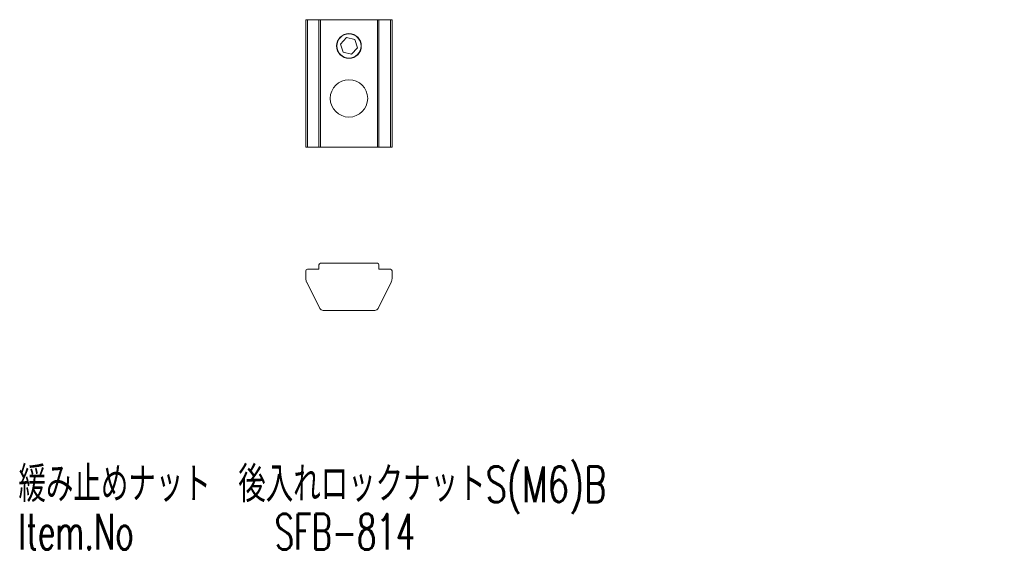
# Model space of a CAD drawing. Header units: millimetres. Extents: x 169 to 300, y 95 to 165.
import ezdxf

# ---------------------------------------------------------------- set-up
doc = ezdxf.new("R2010")
doc.units = ezdxf.units.MM
doc.styles.add('SLDTEXTSTYLE0', font='TXT', dxfattribs={"width": 0.7, "bigfont": 'bigfont'})
doc.styles.add('SLDTEXTSTYLE1', font='TXT', dxfattribs={"width": 0.633333, "bigfont": 'bigfont'})

# ---------------------------------------------------------------- blocks, each defined once
blk = doc.blocks.new('SW_NOTE_0')
at = {"color": 0, "linetype": 'Continuous', "lineweight": 0, "char_height": 4.7625, "attachment_point": 1}
for s, insert, style in [('緩み止めナット\u3000後入れロックナットS(M6)B', (0, 6.14), 'SLDTEXTSTYLE0'), ('Item.No       SFB-814', (0, -0.21), 'SLDTEXTSTYLE1')]:
    blk.add_mtext(s, dxfattribs=dict(at, insert=insert, style=style))

msp = doc.modelspace()

# ---------------------------------------------------------------- linework, layer by layer
at = {"color": 7, "linetype": 'Continuous', "lineweight": 15}
for p, q in [((207.22, 165.48), (207.02, 165.48)), ((207.02, 148.48), (207.02, 165.48)), ((208.77, 165.48), (207.22, 165.48)), ((207.22, 148.48), (207.22, 165.48)), ((208.97, 165.48), (208.77, 165.48)), ((208.77, 148.48), (208.77, 165.48)), ((208.97, 148.48), (208.97, 165.48)), ((216.57, 165.48), (208.97, 165.48)), ((216.57, 148.48), (216.57, 165.48)), ((216.77, 165.48), (216.57, 165.48)), ((216.77, 148.48), (216.77, 165.48)), ((218.32, 165.48), (216.77, 165.48)), ((218.52, 165.48), (218.32, 165.48)), ((218.32, 148.48), (218.32, 165.48)), ((218.52, 148.48), (218.52, 165.48)), ((212.43, 163.09), (211.65, 162.24)), ((212.43, 163.09), (213.56, 162.83)), ((211.99, 161.14), (211.65, 162.24)), ((213.12, 160.88), (213.9, 161.73)), ((213.56, 162.83), (213.9, 161.73)), ((211.99, 161.14), (213.12, 160.88)), ((207.22, 148.48), (207.02, 148.48)), ((208.77, 148.48), (207.22, 148.48)), ((208.97, 148.48), (208.77, 148.48)), ((216.57, 148.48), (208.97, 148.48)), ((216.77, 148.48), (216.57, 148.48)), ((218.32, 148.48), (216.77, 148.48)), ((218.52, 148.48), (218.32, 148.48)), ((208.77, 132.78), (208.77, 132.18)), ((216.57, 132.98), (208.97, 132.98)), ((216.77, 132.18), (216.77, 132.78)), ((207.02, 131.98), (207.02, 130.92)), ((208.77, 132.18), (207.22, 132.18)), ((218.32, 132.18), (216.77, 132.18)), ((218.52, 130.92), (218.52, 131.98)), ((207.13, 130.47), (208.89, 126.96)), ((216.66, 126.96), (218.42, 130.47)), ((209.33, 126.68), (216.22, 126.68))]:
    msp.add_line(p, q, dxfattribs=at)
for centre, radius in [((212.77, 161.98), 1.65), ((212.77, 161.98), 1.61), ((212.77, 154.98), 2.5)]:
    msp.add_circle(centre, radius, dxfattribs=at)
for centre, radius, start, end in [((208.97, 132.78), 0.2, 90, 180), ((216.57, 132.78), 0.2, 0, 90), ((207.22, 131.98), 0.2, 90, 180), ((218.32, 131.98), 0.2, 0, 90), ((208.02, 130.92), 1, 180, 206.565), ((217.52, 130.92), 1, 333.435, 0), ((209.33, 127.18), 0.5, 206.565, 270), ((216.22, 127.18), 0.5, 270, 333.435)]:
    msp.add_arc(centre, radius, start, end, dxfattribs=at)

# ---------------------------------------------------------------- block references
at = {"color": 7, "linetype": 'Continuous', "lineweight": 0}
msp.add_blockref('SW_NOTE_0', (168.66, 99.73), dxfattribs=at)

doc.saveas('drawing.dxf')
